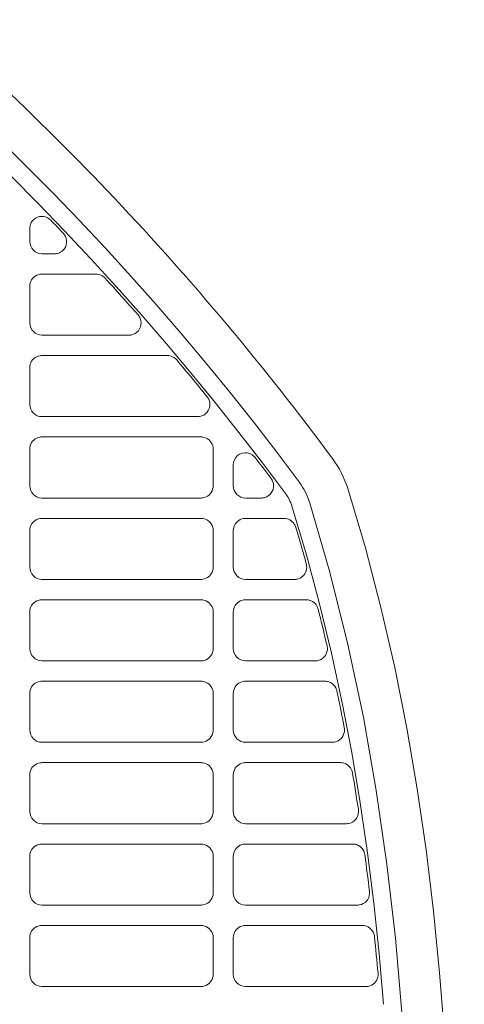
# Model space of a CAD drawing. Header units: millimetres. Extents: x -3034 to 546681, y -100001 to 133386.
# Tile 155 of 173: x 102240 to 102294, y -17882 to -17761. Entities that reach past the tile are written whole.
import ezdxf

# ---------------------------------------------------------------- set-up
doc = ezdxf.new("R2010")
doc.units = ezdxf.units.MM
doc.linetypes.add('ACAD_ISO03W100', pattern=[150, 60, -90])
doc.layers.get('Defpoints').update_dxf_attribs({"color": 252})
for name, color, linetype in [('___INST__AR_podstawy', 3, 'Continuous'), ('DETAIL', 5, 'Continuous'), ('ELEK CIENKIE', 80, 'Continuous'), ('ELEK ODGROMÓWKA', 214, 'Continuous')]:
    doc.layers.add(name, color=color, linetype=linetype)
doc.layers.add('I_WYMIARY', color=6, linetype='Continuous', lineweight=18)
doc.styles.add('DETALE1_100', font='arial.ttf', dxfattribs={"width": 0.6, "height": 200})
doc.dimstyles.new('Detale 1_100', dxfattribs={"dimscale": 0.12, "dimtxt": 250, "dimasz": 20, "dimexe": 50, "dimexo": 0, "dimgap": 30, "dimtad": 1, "dimdec": 1, "dimlfac": 0.1, "dimzin": 9, "dimdsep": 46, "dimtxsty": 'DETALE1_100', "dimblk1": 'DIM_KRESKA_', "dimblk2": 'DIM_KRESKA_', "dimsah": 1, "dimcen": 0, "dimse1": 1, "dimse2": 1, "dimclrd": 256, "dimclre": 256, "dimclrt": 256, "dimadec": 0, "dimazin": 0, "dimtfac": 0.01, "dimtdec": 1, "dimtix": 1, "dimtofl": 0, "dimtmove": 0, "dimatfit": 3, "dimfxl": 1, "dimtolj": 1, "dimtzin": 12, "dimlwd": -1, "dimarcsym": 0})

# ---------------------------------------------------------------- blocks, each defined once
blk = doc.blocks.new('iglice')
at = {"layer": 'ELEK CIENKIE', "color": 80, "linetype": 'ACAD_ISO03W100', "ltscale": 3}
blk.add_circle((-5706.4, 7322.5), 4350, dxfattribs=at)
blk = doc.blocks.new('wentDACH')
at = {"layer": 'DETAIL', "color": 8, "linetype": 'Continuous', "lineweight": 9}
for p, q in [((-83792.99, 25615.56), (-83792.78, 25615.71)), ((-83792.78, 25615.71), (-83792.56, 25615.82)), ((-83792.56, 25615.82), (-83792.31, 25615.9)), ((-83792.31, 25615.9), (-83792.06, 25615.93)), ((-83792.06, 25615.93), (-83791.81, 25615.92)), ((-83791.81, 25615.92), (-83791.56, 25615.87)), ((-83791.56, 25615.87), (-83791.33, 25615.77)), ((-83791.33, 25615.77), (-83791.11, 25615.64)), ((-83793.49, 25614.5), (-83793.48, 25614.58)), ((-83793.49, 25614.43), (-83793.49, 25614.5)), ((-83793.49, 25614.43), (-83793.49, 25612.84)), ((-83793.48, 25614.65), (-83793.46, 25614.72)), ((-83793.48, 25614.58), (-83793.48, 25614.65)), ((-83793.46, 25614.72), (-83793.45, 25614.79)), ((-83793.45, 25614.79), (-83793.43, 25614.86)), ((-83793.43, 25614.86), (-83793.41, 25614.93)), ((-83793.3, 25615.16), (-83793.16, 25615.37)), ((-83793.16, 25615.37), (-83792.99, 25615.56)), ((-83789.23, 25613.67), (-83789.1, 25613.46)), ((-83789.1, 25613.46), (-83789.02, 25613.22)), ((-83789.02, 25613.22), (-83788.97, 25612.98)), ((-83789.2, 25612.03), (-83789.35, 25611.83)), ((-83789.08, 25612.25), (-83789.2, 25612.03)), ((-83789, 25612.49), (-83789.08, 25612.25)), ((-83788.97, 25612.73), (-83789, 25612.49)), ((-83788.97, 25612.98), (-83788.97, 25612.73)), ((-83791.99, 25611.34), (-83790.46, 25611.34)), ((-83789.53, 25611.66), (-83789.74, 25611.53)), ((-83789.35, 25611.83), (-83789.53, 25611.66)), ((-83793.14, 25608.31), (-83792.99, 25608.46)), ((-83792.99, 25608.46), (-83792.82, 25608.59)), ((-83792.82, 25608.59), (-83792.64, 25608.7)), ((-83792.64, 25608.7), (-83792.44, 25608.77)), ((-83792.44, 25608.77), (-83792.23, 25608.82)), ((-83785.35, 25608.84), (-83792, 25608.84)), ((-83793.49, 25607.34), (-83793.48, 25607.55)), ((-83793.49, 25607.34), (-83793.49, 25602.84)), ((-83793.48, 25607.55), (-83793.43, 25607.76)), ((-83793.43, 25607.76), (-83793.36, 25607.96)), ((-83793.36, 25607.96), (-83793.26, 25608.14)), ((-83793.26, 25608.14), (-83793.14, 25608.31)), ((-83779.89, 25602.35), (-83780, 25602.11)), ((-83779.93, 25603.41), (-83779.85, 25603.15)), ((-83779.83, 25602.61), (-83779.89, 25602.35)), ((-83779.85, 25603.15), (-83779.81, 25602.88)), ((-83779.81, 25602.88), (-83779.83, 25602.61)), ((-83791.99, 25601.34), (-83781.31, 25601.34)), ((-83780.81, 25601.43), (-83781.06, 25601.36)), ((-83780.56, 25601.54), (-83780.81, 25601.43)), ((-83780.34, 25601.69), (-83780.56, 25601.54)), ((-83780.15, 25601.88), (-83780.34, 25601.69)), ((-83780, 25602.11), (-83780.15, 25601.88)), ((-83792.64, 25598.7), (-83792.44, 25598.77)), ((-83792.44, 25598.77), (-83792.23, 25598.82)), ((-83776.59, 25598.84), (-83792, 25598.84)), ((-83793.49, 25597.34), (-83793.48, 25597.55)), ((-83793.48, 25597.55), (-83793.43, 25597.76)), ((-83793.43, 25597.76), (-83793.36, 25597.96)), ((-83793.36, 25597.96), (-83793.26, 25598.14)), ((-83793.26, 25598.14), (-83793.14, 25598.31)), ((-83793.14, 25598.31), (-83792.99, 25598.46)), ((-83792.99, 25598.46), (-83792.82, 25598.59)), ((-83792.82, 25598.59), (-83792.64, 25598.7)), ((-83793.49, 25597.34), (-83793.49, 25592.84)), ((-83771.46, 25593.36), (-83771.39, 25593.11)), ((-83771.39, 25593.11), (-83771.36, 25592.84)), ((-83771.36, 25592.84), (-83771.38, 25592.58)), ((-83772.12, 25591.53), (-83772.36, 25591.42)), ((-83771.9, 25591.68), (-83772.12, 25591.53)), ((-83771.71, 25591.87), (-83771.9, 25591.68)), ((-83771.56, 25592.08), (-83771.71, 25591.87)), ((-83771.45, 25592.32), (-83771.56, 25592.08)), ((-83771.38, 25592.58), (-83771.45, 25592.32)), ((-83791.99, 25591.34), (-83772.86, 25591.34)), ((-83772.36, 25591.42), (-83772.62, 25591.36)), ((-83793.43, 25587.76), (-83793.36, 25587.96)), ((-83793.36, 25587.96), (-83793.26, 25588.14)), ((-83793.26, 25588.14), (-83793.14, 25588.31)), ((-83793.14, 25588.31), (-83792.99, 25588.46)), ((-83792.99, 25588.46), (-83792.82, 25588.59)), ((-83792.82, 25588.59), (-83792.64, 25588.7)), ((-83792.64, 25588.7), (-83792.44, 25588.77)), ((-83792.44, 25588.77), (-83792.23, 25588.82)), ((-83772.46, 25588.84), (-83792, 25588.84)), ((-83772.22, 25588.82), (-83772.02, 25588.77)), ((-83772.02, 25588.77), (-83771.82, 25588.7)), ((-83771.82, 25588.7), (-83771.64, 25588.6)), ((-83771.64, 25588.6), (-83771.47, 25588.47)), ((-83771.47, 25588.47), (-83771.32, 25588.32)), ((-83771.32, 25588.32), (-83771.2, 25588.15)), ((-83771.2, 25588.15), (-83771.1, 25587.96)), ((-83771.1, 25587.96), (-83771.02, 25587.77)), ((-83793.49, 25587.34), (-83793.48, 25587.55)), ((-83793.49, 25587.34), (-83793.49, 25582.84)), ((-83793.48, 25587.55), (-83793.43, 25587.76)), ((-83771.02, 25587.77), (-83770.98, 25587.56)), ((-83770.98, 25587.56), (-83770.97, 25587.35)), ((-83770.97, 25582.83), (-83770.97, 25587.35)), ((-83767.97, 25586.55), (-83767.71, 25586.73)), ((-83767.71, 25586.73), (-83767.41, 25586.85)), ((-83767.41, 25586.85), (-83767.09, 25586.91)), ((-83767.09, 25586.91), (-83766.77, 25586.89)), ((-83766.77, 25586.89), (-83766.46, 25586.81)), ((-83766.46, 25586.81), (-83766.17, 25586.66)), ((-83768.49, 25585.41), (-83768.46, 25585.73)), ((-83768.49, 25585.41), (-83768.49, 25582.84)), ((-83768.46, 25585.73), (-83768.36, 25586.03)), ((-83768.36, 25586.03), (-83768.19, 25586.31)), ((-83768.19, 25586.31), (-83767.97, 25586.55)), ((-83763.72, 25583.53), (-83763.63, 25583.32)), ((-83763.63, 25583.32), (-83763.57, 25583.09)), ((-83763.57, 25583.09), (-83763.54, 25582.85)), ((-83771.32, 25581.86), (-83771.47, 25581.71)), ((-83771.2, 25582.03), (-83771.32, 25581.86)), ((-83771.1, 25582.21), (-83771.2, 25582.03)), ((-83771.03, 25582.41), (-83771.1, 25582.21)), ((-83770.98, 25582.62), (-83771.03, 25582.41)), ((-83770.97, 25582.83), (-83770.98, 25582.62)), ((-83763.97, 25581.78), (-83764.15, 25581.63)), ((-83763.82, 25581.96), (-83763.97, 25581.78)), ((-83763.7, 25582.17), (-83763.82, 25581.96)), ((-83763.61, 25582.39), (-83763.7, 25582.17)), ((-83763.56, 25582.62), (-83763.61, 25582.39)), ((-83763.54, 25582.85), (-83763.56, 25582.62)), ((-83754.42, 25582.49), (-83752.27, 25575.23)), ((-83791.99, 25581.34), (-83772.46, 25581.34)), ((-83772.02, 25581.4), (-83772.23, 25581.36)), ((-83771.83, 25581.48), (-83772.02, 25581.4)), ((-83771.64, 25581.58), (-83771.83, 25581.48)), ((-83771.47, 25581.71), (-83771.64, 25581.58)), ((-83766.99, 25581.34), (-83765.04, 25581.34)), ((-83764.15, 25581.63), (-83764.36, 25581.5)), ((-83759.19, 25580.99), (-83756.63, 25572.22)), ((-83761.29, 25580.33), (-83759.51, 25574.36)), ((-83793.26, 25578.14), (-83793.14, 25578.31)), ((-83793.14, 25578.31), (-83792.99, 25578.46)), ((-83792.99, 25578.46), (-83792.82, 25578.59)), ((-83792.82, 25578.59), (-83792.64, 25578.7)), ((-83792.64, 25578.7), (-83792.44, 25578.77)), ((-83792.44, 25578.77), (-83792.23, 25578.82)), ((-83772.46, 25578.84), (-83792, 25578.84)), ((-83772.22, 25578.82), (-83772.02, 25578.77)), ((-83772.02, 25578.77), (-83771.82, 25578.7)), ((-83771.82, 25578.7), (-83771.64, 25578.6)), ((-83771.64, 25578.6), (-83771.47, 25578.47)), ((-83771.47, 25578.47), (-83771.32, 25578.32)), ((-83771.32, 25578.32), (-83771.2, 25578.15)), ((-83771.2, 25578.15), (-83771.1, 25577.96)), ((-83768.26, 25578.14), (-83768.14, 25578.31)), ((-83768.14, 25578.31), (-83767.99, 25578.46)), ((-83767.99, 25578.46), (-83767.82, 25578.59)), ((-83767.82, 25578.59), (-83767.64, 25578.7)), ((-83767.64, 25578.7), (-83767.44, 25578.77)), ((-83767.44, 25578.77), (-83767.23, 25578.82)), ((-83762.26, 25578.84), (-83767, 25578.84)), ((-83793.49, 25577.34), (-83793.48, 25577.55)), ((-83793.49, 25577.34), (-83793.49, 25572.84)), ((-83793.48, 25577.55), (-83793.43, 25577.76)), ((-83793.43, 25577.76), (-83793.36, 25577.96)), ((-83793.36, 25577.96), (-83793.26, 25578.14)), ((-83771.1, 25577.96), (-83771.02, 25577.77)), ((-83771.02, 25577.77), (-83770.98, 25577.56)), ((-83770.98, 25577.56), (-83770.97, 25577.35)), ((-83770.97, 25572.83), (-83770.97, 25577.35)), ((-83768.49, 25577.34), (-83768.48, 25577.55)), ((-83768.49, 25577.34), (-83768.49, 25572.84)), ((-83768.48, 25577.55), (-83768.43, 25577.76)), ((-83768.43, 25577.76), (-83768.36, 25577.96)), ((-83768.36, 25577.96), (-83768.26, 25578.14)), ((-83752.27, 25575.23), (-83750.35, 25567.9)), ((-83759.51, 25574.36), (-83757.89, 25568.34)), ((-83771.1, 25572.21), (-83771.2, 25572.03)), ((-83771.03, 25572.41), (-83771.1, 25572.21)), ((-83770.98, 25572.62), (-83771.03, 25572.41)), ((-83770.97, 25572.83), (-83770.98, 25572.62)), ((-83759.61, 25572.21), (-83759.7, 25572.03)), ((-83759.54, 25572.4), (-83759.61, 25572.21)), ((-83759.49, 25572.59), (-83759.54, 25572.4)), ((-83759.47, 25572.79), (-83759.49, 25572.59)), ((-83759.48, 25572.99), (-83759.47, 25572.79)), ((-83756.63, 25572.22), (-83754.41, 25563.35)), ((-83791.99, 25571.34), (-83772.46, 25571.34)), ((-83772.02, 25571.41), (-83772.23, 25571.36)), ((-83771.83, 25571.48), (-83772.02, 25571.41)), ((-83771.64, 25571.58), (-83771.83, 25571.48)), ((-83771.47, 25571.71), (-83771.64, 25571.58)), ((-83771.32, 25571.86), (-83771.47, 25571.71)), ((-83771.2, 25572.03), (-83771.32, 25571.86)), ((-83766.99, 25571.34), (-83760.96, 25571.34)), ((-83760.29, 25571.5), (-83760.47, 25571.42)), ((-83760.12, 25571.6), (-83760.29, 25571.5)), ((-83759.96, 25571.73), (-83760.12, 25571.6)), ((-83759.82, 25571.87), (-83759.96, 25571.73)), ((-83759.7, 25572.03), (-83759.82, 25571.87)), ((-83792.99, 25568.46), (-83792.82, 25568.59)), ((-83792.82, 25568.59), (-83792.64, 25568.7)), ((-83792.64, 25568.7), (-83792.44, 25568.77)), ((-83792.44, 25568.77), (-83792.23, 25568.82)), ((-83772.46, 25568.84), (-83792, 25568.84)), ((-83772.22, 25568.82), (-83772.02, 25568.77)), ((-83772.02, 25568.77), (-83771.82, 25568.7)), ((-83771.82, 25568.7), (-83771.64, 25568.6)), ((-83771.64, 25568.6), (-83771.47, 25568.47)), ((-83767.99, 25568.46), (-83767.82, 25568.59)), ((-83767.82, 25568.59), (-83767.64, 25568.7)), ((-83767.64, 25568.7), (-83767.44, 25568.77)), ((-83767.44, 25568.77), (-83767.23, 25568.82)), ((-83759.52, 25568.84), (-83767, 25568.84)), ((-83793.49, 25567.34), (-83793.48, 25567.55)), ((-83793.49, 25567.34), (-83793.49, 25562.84)), ((-83793.48, 25567.55), (-83793.43, 25567.76)), ((-83793.43, 25567.76), (-83793.36, 25567.96)), ((-83793.36, 25567.96), (-83793.26, 25568.14)), ((-83793.26, 25568.14), (-83793.14, 25568.31)), ((-83793.14, 25568.31), (-83792.99, 25568.46)), ((-83771.47, 25568.47), (-83771.32, 25568.32)), ((-83771.32, 25568.32), (-83771.2, 25568.15)), ((-83771.2, 25568.15), (-83771.1, 25567.96)), ((-83771.1, 25567.96), (-83771.02, 25567.77)), ((-83771.02, 25567.77), (-83770.98, 25567.56)), ((-83770.98, 25567.56), (-83770.97, 25567.35)), ((-83770.97, 25562.83), (-83770.97, 25567.35)), ((-83768.49, 25567.34), (-83768.48, 25567.55)), ((-83768.49, 25567.34), (-83768.49, 25562.84)), ((-83768.48, 25567.55), (-83768.43, 25567.76)), ((-83768.43, 25567.76), (-83768.36, 25567.96)), ((-83768.36, 25567.96), (-83768.26, 25568.14)), ((-83768.26, 25568.14), (-83768.14, 25568.31)), ((-83768.14, 25568.31), (-83767.99, 25568.46)), ((-83757.89, 25568.34), (-83756.43, 25562.29)), ((-83750.35, 25567.9), (-83748.66, 25560.51)), ((-83770.98, 25562.62), (-83771.03, 25562.41)), ((-83770.97, 25562.83), (-83770.98, 25562.62)), ((-83754.41, 25563.35), (-83752.51, 25554.41)), ((-83791.99, 25561.34), (-83772.46, 25561.34)), ((-83772.02, 25561.4), (-83772.23, 25561.36)), ((-83771.83, 25561.48), (-83772.02, 25561.4)), ((-83771.64, 25561.58), (-83771.83, 25561.48)), ((-83771.47, 25561.71), (-83771.64, 25561.58)), ((-83771.32, 25561.86), (-83771.47, 25561.71)), ((-83771.2, 25562.03), (-83771.32, 25561.86)), ((-83771.1, 25562.21), (-83771.2, 25562.03)), ((-83771.03, 25562.41), (-83771.1, 25562.21)), ((-83766.99, 25561.34), (-83758.43, 25561.34)), ((-83756.43, 25562.29), (-83755.11, 25556.19)), ((-83748.66, 25560.51), (-83747.17, 25553.08)), ((-83792.44, 25558.77), (-83792.23, 25558.82)), ((-83772.46, 25558.84), (-83792, 25558.84)), ((-83772.22, 25558.82), (-83772.02, 25558.77)), ((-83767.44, 25558.77), (-83767.23, 25558.82)), ((-83757.22, 25558.84), (-83767, 25558.84)), ((-83793.48, 25557.55), (-83793.43, 25557.76)), ((-83793.43, 25557.76), (-83793.36, 25557.96)), ((-83793.36, 25557.96), (-83793.26, 25558.14)), ((-83793.26, 25558.14), (-83793.14, 25558.31)), ((-83793.14, 25558.31), (-83792.99, 25558.46)), ((-83792.99, 25558.46), (-83792.82, 25558.59)), ((-83792.82, 25558.59), (-83792.64, 25558.7)), ((-83792.64, 25558.7), (-83792.44, 25558.77)), ((-83772.02, 25558.77), (-83771.82, 25558.7)), ((-83771.82, 25558.7), (-83771.64, 25558.6)), ((-83771.64, 25558.6), (-83771.47, 25558.47)), ((-83771.47, 25558.47), (-83771.32, 25558.32)), ((-83771.32, 25558.32), (-83771.2, 25558.15)), ((-83771.2, 25558.15), (-83771.1, 25557.96)), ((-83771.1, 25557.96), (-83771.02, 25557.77)), ((-83771.02, 25557.77), (-83770.98, 25557.56)), ((-83768.48, 25557.55), (-83768.43, 25557.76)), ((-83768.43, 25557.76), (-83768.36, 25557.96)), ((-83768.36, 25557.96), (-83768.26, 25558.14)), ((-83768.26, 25558.14), (-83768.14, 25558.31)), ((-83768.14, 25558.31), (-83767.99, 25558.46)), ((-83767.99, 25558.46), (-83767.82, 25558.59)), ((-83767.82, 25558.59), (-83767.64, 25558.7)), ((-83767.64, 25558.7), (-83767.44, 25558.77)), ((-83793.49, 25557.34), (-83793.48, 25557.55)), ((-83793.49, 25557.34), (-83793.49, 25552.84)), ((-83770.98, 25557.56), (-83770.97, 25557.35)), ((-83770.97, 25552.83), (-83770.97, 25557.35)), ((-83768.49, 25557.34), (-83768.48, 25557.55)), ((-83768.49, 25557.34), (-83768.49, 25552.84)), ((-83755.11, 25556.19), (-83753.94, 25550.07)), ((-83752.51, 25554.41), (-83750.92, 25545.4)), ((-83770.97, 25552.83), (-83770.98, 25552.62)), ((-83747.17, 25553.08), (-83745.89, 25545.61)), ((-83771.64, 25551.58), (-83771.83, 25551.48)), ((-83771.47, 25551.71), (-83771.64, 25551.58)), ((-83771.32, 25551.86), (-83771.47, 25551.71)), ((-83771.2, 25552.03), (-83771.32, 25551.86)), ((-83771.1, 25552.21), (-83771.2, 25552.03)), ((-83771.03, 25552.41), (-83771.1, 25552.21)), ((-83770.98, 25552.62), (-83771.03, 25552.41)), ((-83791.99, 25551.34), (-83772.46, 25551.34)), ((-83772.02, 25551.41), (-83772.23, 25551.36)), ((-83771.83, 25551.48), (-83772.02, 25551.41)), ((-83766.99, 25551.34), (-83756.32, 25551.34)), ((-83753.94, 25550.07), (-83752.91, 25543.92)), ((-83793.43, 25547.76), (-83793.36, 25547.96)), ((-83793.36, 25547.96), (-83793.26, 25548.14)), ((-83793.26, 25548.14), (-83793.14, 25548.31)), ((-83793.14, 25548.31), (-83792.99, 25548.46)), ((-83792.99, 25548.46), (-83792.82, 25548.59)), ((-83792.82, 25548.59), (-83792.64, 25548.7)), ((-83792.64, 25548.7), (-83792.44, 25548.77)), ((-83792.44, 25548.77), (-83792.23, 25548.82)), ((-83772.46, 25548.84), (-83792, 25548.84)), ((-83772.22, 25548.82), (-83772.02, 25548.77)), ((-83772.02, 25548.77), (-83771.82, 25548.7)), ((-83771.82, 25548.7), (-83771.64, 25548.6)), ((-83771.64, 25548.6), (-83771.47, 25548.47)), ((-83771.47, 25548.47), (-83771.32, 25548.32)), ((-83771.32, 25548.32), (-83771.2, 25548.15)), ((-83771.2, 25548.15), (-83771.1, 25547.96)), ((-83771.1, 25547.96), (-83771.02, 25547.77)), ((-83768.43, 25547.76), (-83768.36, 25547.96)), ((-83768.36, 25547.96), (-83768.26, 25548.14)), ((-83768.26, 25548.14), (-83768.14, 25548.31)), ((-83768.14, 25548.31), (-83767.99, 25548.46)), ((-83767.99, 25548.46), (-83767.82, 25548.59)), ((-83767.82, 25548.59), (-83767.64, 25548.7)), ((-83767.64, 25548.7), (-83767.44, 25548.77)), ((-83767.44, 25548.77), (-83767.23, 25548.82)), ((-83755.33, 25548.84), (-83767, 25548.84)), ((-83793.49, 25547.34), (-83793.48, 25547.55)), ((-83793.49, 25547.34), (-83793.49, 25542.84)), ((-83793.48, 25547.55), (-83793.43, 25547.76)), ((-83771.02, 25547.77), (-83770.98, 25547.56)), ((-83770.98, 25547.56), (-83770.97, 25547.35)), ((-83770.97, 25542.83), (-83770.97, 25547.35)), ((-83768.49, 25547.34), (-83768.48, 25547.55)), ((-83768.49, 25547.34), (-83768.49, 25542.84)), ((-83768.48, 25547.55), (-83768.43, 25547.76)), ((-83745.89, 25545.61), (-83744.8, 25538.11)), ((-83750.92, 25545.4), (-83749.61, 25536.35)), ((-83752.91, 25543.92), (-83752.02, 25537.75)), ((-83771.2, 25542.03), (-83771.32, 25541.86)), ((-83771.1, 25542.21), (-83771.2, 25542.03)), ((-83771.03, 25542.41), (-83771.1, 25542.21)), ((-83770.98, 25542.62), (-83771.03, 25542.41)), ((-83770.97, 25542.83), (-83770.98, 25542.62)), ((-83791.99, 25541.34), (-83772.46, 25541.34)), ((-83772.02, 25541.41), (-83772.23, 25541.36)), ((-83771.83, 25541.48), (-83772.02, 25541.41)), ((-83771.64, 25541.58), (-83771.83, 25541.48)), ((-83771.47, 25541.71), (-83771.64, 25541.58)), ((-83771.32, 25541.86), (-83771.47, 25541.71)), ((-83766.99, 25541.34), (-83754.6, 25541.34)), ((-83793.26, 25538.14), (-83793.14, 25538.31)), ((-83793.14, 25538.31), (-83792.99, 25538.47)), ((-83792.99, 25538.47), (-83792.82, 25538.59)), ((-83792.82, 25538.59), (-83792.64, 25538.7)), ((-83792.64, 25538.7), (-83792.44, 25538.77)), ((-83792.44, 25538.77), (-83792.23, 25538.82)), ((-83772.46, 25538.84), (-83792, 25538.84)), ((-83772.22, 25538.82), (-83772.02, 25538.77)), ((-83772.02, 25538.77), (-83771.82, 25538.7)), ((-83771.82, 25538.7), (-83771.64, 25538.6)), ((-83771.64, 25538.6), (-83771.47, 25538.47)), ((-83771.47, 25538.47), (-83771.32, 25538.32)), ((-83771.32, 25538.32), (-83771.2, 25538.15)), ((-83768.26, 25538.14), (-83768.14, 25538.31)), ((-83768.14, 25538.31), (-83767.99, 25538.46)), ((-83767.99, 25538.46), (-83767.82, 25538.59)), ((-83767.82, 25538.59), (-83767.64, 25538.7)), ((-83767.64, 25538.7), (-83767.44, 25538.77)), ((-83767.44, 25538.77), (-83767.23, 25538.82)), ((-83753.81, 25538.84), (-83767, 25538.84)), ((-83793.49, 25537.34), (-83793.48, 25537.55)), ((-83793.49, 25537.34), (-83793.49, 25532.84)), ((-83793.48, 25537.55), (-83793.43, 25537.76)), ((-83793.43, 25537.76), (-83793.36, 25537.96)), ((-83793.36, 25537.96), (-83793.26, 25538.14)), ((-83771.2, 25538.15), (-83771.1, 25537.96)), ((-83771.1, 25537.96), (-83771.02, 25537.77)), ((-83771.02, 25537.77), (-83770.98, 25537.56)), ((-83770.98, 25537.56), (-83770.97, 25537.35)), ((-83770.97, 25532.83), (-83770.97, 25537.35)), ((-83768.49, 25537.34), (-83768.48, 25537.55)), ((-83768.49, 25537.34), (-83768.49, 25532.84)), ((-83768.48, 25537.55), (-83768.43, 25537.76)), ((-83768.43, 25537.76), (-83768.36, 25537.96)), ((-83768.36, 25537.96), (-83768.26, 25538.14)), ((-83752.02, 25537.75), (-83751.24, 25531.57)), ((-83744.8, 25538.11), (-83743.89, 25530.58)), ((-83749.61, 25536.35), (-83748.57, 25527.27)), ((-83771.1, 25532.22), (-83771.2, 25532.03)), ((-83771.03, 25532.41), (-83771.1, 25532.22)), ((-83770.98, 25532.62), (-83771.03, 25532.41)), ((-83770.97, 25532.83), (-83770.98, 25532.62)), ((-83791.99, 25531.34), (-83772.46, 25531.34)), ((-83772.02, 25531.41), (-83772.23, 25531.36)), ((-83771.83, 25531.48), (-83772.02, 25531.41)), ((-83771.64, 25531.58), (-83771.83, 25531.48)), ((-83771.47, 25531.71), (-83771.64, 25531.58)), ((-83771.32, 25531.86), (-83771.47, 25531.71)), ((-83771.2, 25532.03), (-83771.32, 25531.86)), ((-83766.99, 25531.34), (-83753.24, 25531.34)), ((-83751.24, 25531.57), (-83750.59, 25525.37)), ((-83743.89, 25530.58), (-83743.15, 25523.04)), ((-83792.99, 25528.46), (-83792.82, 25528.59)), ((-83792.82, 25528.59), (-83792.64, 25528.7)), ((-83792.64, 25528.7), (-83792.44, 25528.77)), ((-83792.44, 25528.77), (-83792.23, 25528.82)), ((-83772.46, 25528.84), (-83792, 25528.84)), ((-83772.22, 25528.82), (-83772.02, 25528.77)), ((-83772.02, 25528.77), (-83771.82, 25528.7)), ((-83771.82, 25528.7), (-83771.64, 25528.6)), ((-83771.64, 25528.6), (-83771.47, 25528.47)), ((-83767.99, 25528.46), (-83767.82, 25528.59)), ((-83767.82, 25528.59), (-83767.64, 25528.7)), ((-83767.64, 25528.7), (-83767.44, 25528.77)), ((-83767.44, 25528.77), (-83767.23, 25528.82)), ((-83752.63, 25528.84), (-83767, 25528.84)), ((-83752.63, 25528.84), (-83752.61, 25528.84)), ((-83793.49, 25527.34), (-83793.48, 25527.55)), ((-83793.48, 25527.55), (-83793.43, 25527.76)), ((-83793.43, 25527.76), (-83793.36, 25527.96)), ((-83793.36, 25527.96), (-83793.26, 25528.14)), ((-83793.26, 25528.14), (-83793.14, 25528.31)), ((-83793.14, 25528.31), (-83792.99, 25528.46)), ((-83771.47, 25528.47), (-83771.32, 25528.32)), ((-83771.32, 25528.32), (-83771.2, 25528.15)), ((-83771.2, 25528.15), (-83771.1, 25527.96)), ((-83771.1, 25527.96), (-83771.02, 25527.77)), ((-83771.02, 25527.77), (-83770.98, 25527.56)), ((-83770.98, 25527.56), (-83770.97, 25527.35)), ((-83768.49, 25527.34), (-83768.48, 25527.55)), ((-83768.48, 25527.55), (-83768.43, 25527.76)), ((-83768.43, 25527.76), (-83768.36, 25527.96)), ((-83768.36, 25527.96), (-83768.26, 25528.14)), ((-83768.26, 25528.14), (-83768.14, 25528.31)), ((-83768.14, 25528.31), (-83767.99, 25528.46)), ((-83793.49, 25527.34), (-83793.49, 25522.84)), ((-83770.97, 25522.83), (-83770.97, 25527.35)), ((-83768.49, 25527.34), (-83768.49, 25522.84)), ((-83748.57, 25527.27), (-83747.77, 25518.15)), ((-83750.59, 25525.37), (-83750.05, 25519.16)), ((-83770.98, 25522.62), (-83771.03, 25522.41)), ((-83770.97, 25522.83), (-83770.98, 25522.62)), ((-83743.15, 25523.04), (-83742.57, 25515.48)), ((-83791.99, 25521.34), (-83772.46, 25521.34)), ((-83772.02, 25521.41), (-83772.23, 25521.36)), ((-83771.83, 25521.48), (-83772.02, 25521.41)), ((-83771.64, 25521.58), (-83771.83, 25521.48)), ((-83771.47, 25521.71), (-83771.64, 25521.58)), ((-83771.32, 25521.86), (-83771.47, 25521.71)), ((-83771.2, 25522.03), (-83771.32, 25521.86)), ((-83771.1, 25522.21), (-83771.2, 25522.03)), ((-83771.03, 25522.41), (-83771.1, 25522.21)), ((-83766.99, 25521.34), (-83752.19, 25521.34))]:
    blk.add_line(p, q, dxfattribs=at)
for centre, radius, start, end in [((-84034.72, 25380.09), 341.4, 36.5085, 86.2831), ((-84034.72, 25380.09), 339.2, 36.5085, 86.7007), ((-84034.72, 25380.09), 346.4, 36.5085, 50.2976), ((-83792.01, 25614.41), 1.52, 43.998, 53.6), ((-83791.98, 25614.43), 1.51, 151.009, 160.6309), ((-84034.69, 25380.11), 338.85, 43.6196, 43.9947), ((-83790.49, 25612.82), 1.52, 34.2076, 43.6178), ((-83791.99, 25612.84), 1.5, 179.9626, 269.9963), ((-83790.46, 25612.86), 1.52, 270.001, 279.7856), ((-83790.46, 25612.85), 1.51, 279.7959, 289.2905), ((-83790.46, 25612.85), 1.51, 289.3058, 298.7418), ((-83792, 25607.35), 1.49, 90.0028, 98.9729), ((-83785.35, 25607.34), 1.5, 66.1399, 89.9563), ((-83785.35, 25607.33), 1.51, 58.2093, 66.1323), ((-83785.35, 25607.33), 1.51, 50.2594, 58.2026), ((-83785.36, 25607.33), 1.51, 42.3444, 50.2534), ((-84034.69, 25380.11), 338.85, 41.3168, 42.3432), ((-83781.33, 25602.82), 1.52, 32.0374, 41.3153), ((-83781.33, 25602.82), 1.52, 22.6769, 32.0273), ((-83791.99, 25602.84), 1.5, 179.9594, 269.9974), ((-83781.31, 25602.86), 1.52, 270.0015, 279.2935), ((-83792, 25597.35), 1.49, 90.0017, 98.9719), ((-83776.59, 25597.34), 1.5, 65.0083, 89.9497), ((-83776.59, 25597.34), 1.5, 56.7028, 64.9973), ((-83776.6, 25597.33), 1.51, 48.3749, 56.6955), ((-83776.6, 25597.33), 1.51, 40.0867, 48.3676), ((-84034.69, 25380.11), 338.85, 39.093, 40.0855), ((-83791.99, 25592.84), 1.5, 179.9562, 269.9964), ((-83772.88, 25592.82), 1.52, 29.9664, 39.0916), ((-83772.87, 25592.82), 1.51, 20.7631, 29.9566), ((-83772.86, 25592.85), 1.52, 270.0002, 279.1401), ((-83792, 25587.35), 1.49, 90.0028, 98.9729), ((-83772.46, 25587.33), 1.51, 81.0684, 89.9994), ((-83767.02, 25585.39), 1.52, 46.8837, 56.366), ((-83767.02, 25585.38), 1.53, 37.4904, 46.8695), ((-84034.69, 25380.11), 338.85, 36.937, 37.4853), ((-83766.35, 25578.74), 12.5, 17.4618, 36.508), ((-83765.06, 25582.82), 1.52, 27.9593, 36.9358), ((-83766.35, 25578.74), 7.5, 17.4619, 36.5079), ((-83791.99, 25582.84), 1.5, 179.9531, 269.9975), ((-83766.99, 25582.84), 1.5, 179.9504, 269.9975), ((-83766.38, 25578.73), 5.34, 17.5267, 36.4431), ((-83772.46, 25582.86), 1.52, 270.0024, 278.9242), ((-83765.04, 25582.85), 1.51, 270.001, 278.9929), ((-83765.04, 25582.85), 1.51, 279.0028, 288.0567), ((-83765.04, 25582.84), 1.5, 288.07, 297.0719), ((-83792, 25577.35), 1.49, 90.0017, 98.972), ((-83772.46, 25577.33), 1.51, 85.8966, 89.9983), ((-83772.46, 25577.33), 1.51, 81.0675, 85.899), ((-83767, 25577.35), 1.49, 90.0017, 98.9738), ((-83762.27, 25577.34), 1.5, 31.9726, 89.9415), ((-83762.28, 25577.34), 1.51, 16.692, 32.0137), ((-83970.31, 25515.02), 218.68, 15.438, 16.6742), ((-83791.99, 25572.84), 1.5, 179.9499, 269.9964), ((-83766.99, 25572.84), 1.5, 179.9472, 269.9964), ((-83760.98, 25572.83), 1.51, 13.2037, 15.4537), ((-83760.98, 25572.83), 1.51, 5.9562, 13.2038), ((-83772.46, 25572.86), 1.52, 270.0013, 278.9235), ((-83760.96, 25572.84), 1.5, 269.9992, 271.2633), ((-83760.97, 25572.85), 1.51, 271.304, 288.6773), ((-83760.96, 25572.83), 1.49, 288.7373, 289.1639), ((-83792, 25567.35), 1.49, 90.0028, 98.9729), ((-83772.46, 25567.33), 1.51, 81.0685, 89.9994), ((-83767, 25567.35), 1.49, 90.0028, 98.9748), ((-83759.52, 25567.34), 1.5, 71.4428, 89.9401), ((-83759.51, 25567.35), 1.49, 70.9641, 71.3817), ((-83759.52, 25567.34), 1.5, 29.201, 70.9261), ((-83759.53, 25567.34), 1.51, 14.1208, 29.247), ((-83998.77, 25507.16), 248.2, 13.0431, 14.1189), ((-83791.99, 25562.84), 1.5, 179.9468, 269.9975), ((-83766.99, 25562.84), 1.5, 179.944, 269.9975), ((-83758.42, 25562.83), 1.49, 288.7466, 3.8333), ((-83758.44, 25562.83), 1.5, 10.828, 13.0428), ((-83758.44, 25562.83), 1.51, 3.7594, 10.8281), ((-83772.46, 25562.86), 1.52, 270.0024, 278.9247), ((-83758.43, 25562.84), 1.5, 270.0003, 271.2706), ((-83758.43, 25562.85), 1.51, 271.3114, 288.6755), ((-83792, 25557.35), 1.49, 90.0018, 98.9719), ((-83772.46, 25557.33), 1.51, 81.0676, 89.9983), ((-83767, 25557.35), 1.49, 90.0018, 98.9738), ((-83757.22, 25557.34), 1.5, 72.6411, 89.9513), ((-83757.22, 25557.35), 1.49, 63.9206, 72.5832), ((-83757.22, 25557.34), 1.5, 26.8703, 63.8809), ((-83757.23, 25557.34), 1.51, 11.7761, 26.9056), ((-84018.5, 25502.89), 268.39, 10.7857, 11.7714), ((-83791.99, 25552.84), 1.5, 179.9436, 269.9964), ((-83766.99, 25552.84), 1.5, 179.9409, 269.9964), ((-83756.32, 25552.83), 1.49, 288.407, 1.7709), ((-83756.33, 25552.83), 1.5, 8.5726, 10.7885), ((-83756.33, 25552.83), 1.51, 1.713, 8.5727), ((-83772.46, 25552.86), 1.52, 270.0013, 278.924), ((-83756.32, 25552.84), 1.5, 269.9992, 271.3025), ((-83756.32, 25552.85), 1.51, 271.341, 288.3455), ((-83792, 25547.35), 1.49, 90.0029, 98.9729), ((-83772.46, 25547.33), 1.51, 81.0687, 89.9994), ((-83767, 25547.35), 1.49, 90.0029, 98.9747), ((-83755.33, 25547.34), 1.5, 72.1623, 89.9487), ((-83755.33, 25547.35), 1.49, 63.2029, 72.0991), ((-83755.33, 25547.34), 1.5, 24.639, 63.1604), ((-83755.35, 25547.34), 1.51, 9.6398, 24.6777), ((-84039.75, 25499.05), 289.99, 8.7303, 9.6362), ((-83791.99, 25542.84), 1.5, 179.9404, 269.9975), ((-83766.99, 25542.84), 1.5, 179.9377, 269.9975), ((-83754.6, 25542.83), 1.49, 278.9526, 359.8853), ((-83754.61, 25542.84), 1.5, 359.8305, 8.732), ((-83772.46, 25542.85), 1.52, 270.0024, 278.9252), ((-83754.6, 25542.84), 1.5, 270.0003, 271.35), ((-83754.6, 25542.84), 1.5, 271.3518, 278.9404), ((-83792, 25537.35), 1.49, 90.0018, 98.9719), ((-83772.46, 25537.33), 1.51, 81.0678, 89.9982), ((-83767, 25537.35), 1.49, 90.0018, 98.9737), ((-83753.81, 25537.35), 1.49, 89.5632, 90), ((-83753.81, 25537.34), 1.5, 71.7329, 89.5122), ((-83753.81, 25537.35), 1.49, 62.5546, 71.668), ((-83753.81, 25537.34), 1.5, 22.5922, 62.5094), ((-83753.83, 25537.34), 1.51, 7.672, 22.6343), ((-84062.93, 25495.72), 313.4, 6.8346, 7.6684), ((-83791.99, 25532.84), 1.5, 179.9373, 269.9965), ((-83766.99, 25532.84), 1.5, 179.9346, 269.9965), ((-83753.24, 25532.83), 1.49, 278.7831, 358.1557), ((-83753.25, 25532.84), 1.5, 358.1034, 6.8364), ((-83772.46, 25532.86), 1.52, 270.0013, 278.9244), ((-83753.24, 25532.84), 1.5, 269.9993, 271.4144), ((-83753.24, 25532.84), 1.5, 271.4159, 278.7716), ((-83792, 25527.35), 1.49, 90.0029, 98.9729), ((-83772.46, 25527.33), 1.51, 81.0688, 89.9993), ((-83767, 25527.35), 1.49, 90.0029, 98.9747), ((-83752.63, 25527.34), 1.5, 70.9085, 89.3748), ((-83752.63, 25527.35), 1.49, 61.5896, 70.8372), ((-83752.63, 25527.34), 1.5, 15.0331, 61.5287), ((-83752.64, 25527.34), 1.51, 5.8623, 15.0849), ((-84089, 25492.82), 339.63, 5.0925, 5.8589), ((-83791.99, 25522.84), 1.5, 179.9341, 269.9976), ((-83766.99, 25522.84), 1.5, 179.9314, 269.9976), ((-83752.19, 25522.83), 1.49, 289.0273, 355.7057), ((-83752.2, 25522.84), 1.5, 2.9706, 5.094), ((-83752.21, 25522.84), 1.51, 355.653, 2.9703), ((-83772.46, 25522.85), 1.51, 270.0023, 278.9256), ((-83752.19, 25522.83), 1.5, 270.0004, 271.4659), ((-83752.19, 25522.84), 1.5, 271.5084, 288.9505)]:
    blk.add_arc(centre, radius, start, end, dxfattribs=at)
blk = doc.blocks.new('DIM_KRESKA_')
for p, q in [((0, 14), (0, -14)), ((-6, 0), (6, 0))]:
    blk.add_line(p, q)
at = {"const_width": 1.2}
blk.add_lwpolyline([(-4.243, -4.243), (4.243, 4.243)], dxfattribs=at)
blk = doc.blocks.new('*D524')
at = {"layer": 'Defpoints', "color": 0}
for p in [(101226.4, -17351.32), (109926.4, -17351.32), (109926.4, -19434.49)]:
    blk.add_point(p, dxfattribs=at)
at = {"layer": 'I_WYMIARY'}
blk.add_line((101228.8, -19434.49), (109924, -19434.49), dxfattribs=at)
at = {"layer": 'I_WYMIARY', "xscale": 2.4, "yscale": 2.4, "zscale": 2.4, "rotation": 180}
blk.add_blockref('DIM_KRESKA_', (101226.4, -19434.49), dxfattribs=at)
at = {"layer": 'I_WYMIARY', "xscale": 2.4, "yscale": 2.4, "zscale": 2.4}
blk.add_blockref('DIM_KRESKA_', (109926.4, -19434.49), dxfattribs=at)
at = {"layer": 'I_WYMIARY', "insert": (105576.4, -19328.7), "char_height": 200, "attachment_point": 5, "style": 'DETALE1_100'}
blk.add_mtext('\\A1;870', dxfattribs=at)

msp = doc.modelspace()

# ---------------------------------------------------------------- block references
at = {"layer": '___INST__AR_podstawy', "color": 210, "lineweight": 40}
msp.add_blockref('wentDACH', (186034.592, -43400.942), dxfattribs=at)
at = {"layer": 'ELEK ODGROMÓWKA'}
msp.add_blockref('iglice', (111335.99, -24243.943), dxfattribs=at)

# ---------------------------------------------------------------- dimensions: what is measured, and where the dimension line sits
at = {"layer": 'I_WYMIARY'}
dim = msp.add_linear_dim(base=(109926.396, -19434.486), p1=(101226.396, -17351.322), p2=(109926.396, -17351.322), dimstyle='Detale 1_100', dxfattribs=at)
dim.commit()
dim.dimension.update_dxf_attribs({"geometry": '*D524', "text_midpoint": (105576.396, -19328.703)})

doc.saveas('drawing.dxf')
